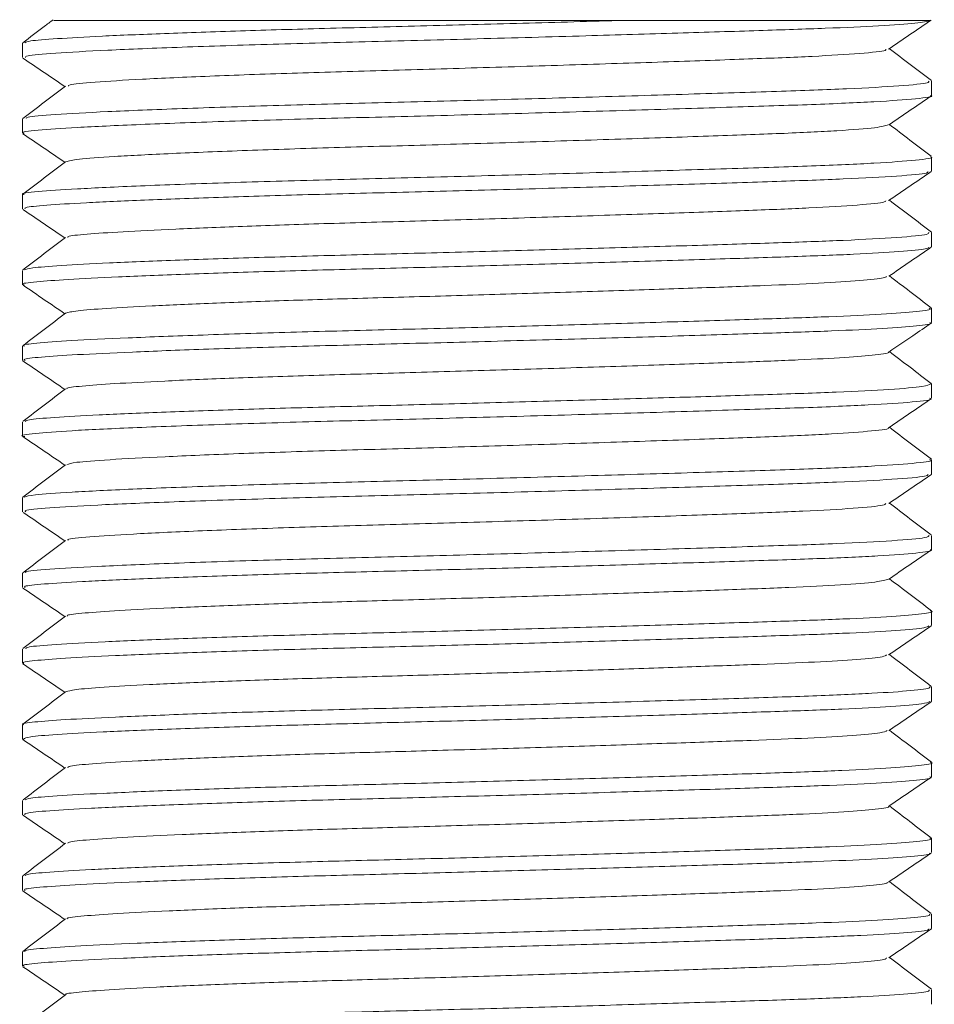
# Model space of a CAD drawing. Header units: millimetres. Extents: x 0 to 210, y 0 to 297.
# Tile 9 of 14: x 67.49 to 73.52, y 166.1 to 172.6. Entities that reach past the tile are written whole.
import ezdxf

# ---------------------------------------------------------------- set-up
doc = ezdxf.new("R2010")
doc.units = ezdxf.units.MM

msp = doc.modelspace()

# ---------------------------------------------------------------- linework, layer by layer
at = {"color": 7, "linetype": 'Continuous', "lineweight": 15}
for p, q in [((71.4784, 172.5945), (73.5019, 172.5945)), ((67.5068, 172.4437), (67.5068, 172.349)), ((73.5068, 172.099), (73.5068, 172.1936)), ((67.5068, 171.9436), (67.5068, 171.8491)), ((73.5068, 171.599), (73.5068, 171.6936)), ((67.5068, 171.4437), (67.5068, 171.349)), ((73.5068, 171.099), (73.5068, 171.1936)), ((67.5068, 170.9437), (67.5068, 170.8491)), ((73.5068, 170.599), (73.5068, 170.6936)), ((67.5068, 170.4437), (67.5068, 170.349)), ((73.5063, 170.1952), (73.4995, 170.1965)), ((73.5068, 170.099), (73.5068, 170.1937)), ((67.5068, 169.9436), (67.5068, 169.8491)), ((73.5068, 169.599), (73.5068, 169.6936)), ((67.5068, 169.4437), (67.5068, 169.349)), ((73.5068, 169.099), (73.5068, 169.1936)), ((67.5068, 168.9436), (67.5068, 168.849)), ((73.5068, 168.5991), (73.5068, 168.6937)), ((67.5068, 168.4436), (67.5068, 168.3491)), ((73.5068, 168.0991), (73.5068, 168.1936)), ((67.5068, 167.9437), (67.5068, 167.8491)), ((67.5075, 167.8475), (67.5152, 167.8458)), ((73.5068, 167.599), (73.5068, 167.6937)), ((67.5068, 167.4437), (67.5068, 167.349)), ((73.5068, 167.099), (73.5068, 167.1936)), ((67.5068, 166.9436), (67.5068, 166.849)), ((73.5068, 166.599), (73.5068, 166.6936)), ((67.5068, 166.4436), (67.5068, 166.349)), ((73.5068, 166.0991), (73.5068, 166.1936))]:
    msp.add_line(p, q, dxfattribs=at)
for points, knots in [([(67.7088, 172.599), (67.6892, 172.584), (67.6226, 172.5333), (67.556, 172.4826), (67.5092, 172.4469)], [0, 0, 0, 0, 0.2956, 1, 1, 1, 1]), ([(67.5222, 172.4468), (67.5296, 172.4508), (67.5469, 172.4602), (67.7218, 172.4735), (68.017, 172.4903), (68.4287, 172.5078), (68.9292, 172.5251), (69.504, 172.5418), (70.1375, 172.5572), (70.8166, 172.5755), (71.2565, 172.5881), (71.4784, 172.5945)], [0, 0, 0, 0, 0.081181, 0.190716, 0.302012, 0.415461, 0.528586, 0.638951, 0.75578, 0.876776, 1, 1, 1, 1]), ([(73.5019, 172.5945), (73.4762, 172.5885), (73.4247, 172.5767), (73.1775, 172.5588), (72.8255, 172.5422), (72.3736, 172.5273), (71.8368, 172.5103), (71.2053, 172.4918), (70.514, 172.4726), (69.8072, 172.4545), (69.1397, 172.4372), (68.5406, 172.4175), (68.0476, 172.3974), (67.7078, 172.3782), (67.5237, 172.3635), (67.5253, 172.3531), (67.5259, 172.349)], [0, 0, 0, 0, 0.069899, 0.139716, 0.207877, 0.274173, 0.342666, 0.412595, 0.49084, 0.566692, 0.641731, 0.719585, 0.798186, 0.875273, 0.949798, 1, 1, 1, 1]), ([(67.7123, 172.5945), (67.7122, 172.5945), (67.7122, 172.5945), (67.802, 172.5945), (67.9654, 172.5945), (68.2061, 172.5945), (68.5124, 172.5945), (68.8816, 172.5945), (69.2971, 172.5945), (69.753, 172.5945), (70.2308, 172.5945), (70.7257, 172.5945), (71.1447, 172.5945), (71.3922, 172.5945), (71.4784, 172.5945)], [0, 0, 0, 0, 0.056101, 0.141479, 0.229215, 0.316787, 0.406829, 0.495572, 0.586887, 0.675637, 0.766882, 0.857322, 0.950285, 1, 1, 1, 1]), ([(73.2233, 172.4043), (73.2701, 172.4362), (73.3639, 172.5001), (73.4577, 172.5641), (73.5046, 172.596)], [0, 0, 0, 0, 0.499984, 1, 1, 1, 1]), ([(73.2046, 172.4041), (73.2054, 172.4015), (73.2084, 172.3924), (73.0492, 172.3761), (72.744, 172.3567), (72.31, 172.3397), (71.7776, 172.3211), (71.1636, 172.3011), (70.5134, 172.2812), (69.8728, 172.2631), (69.2678, 172.2458), (68.7249, 172.2261), (68.2777, 172.206), (67.9713, 172.1867), (67.8099, 172.1731), (67.8092, 172.1637), (67.809, 172.1606)], [0, 0, 0, 0, 0.031665, 0.110931, 0.189062, 0.26434, 0.341348, 0.420414, 0.499286, 0.575746, 0.651385, 0.729864, 0.809095, 0.8868, 0.961921, 1, 1, 1, 1]), ([(73.5052, 172.1964), (73.4583, 172.2321), (73.3659, 172.3025), (73.2735, 172.3728), (73.228, 172.4075)], [0, 0, 0, 0, 0.507455, 1, 1, 1, 1]), ([(67.5093, 172.3458), (67.5562, 172.3138), (67.6483, 172.2511), (67.7404, 172.1883), (67.7856, 172.1575)], [0, 0, 0, 0, 0.509134, 1, 1, 1, 1]), ([(67.7899, 172.1608), (67.7431, 172.1251), (67.6493, 172.0536), (67.5555, 171.9822), (67.5087, 171.9465)], [0, 0, 0, 0, 0.499991, 1, 1, 1, 1]), ([(67.5298, 171.9464), (67.53, 171.9496), (67.5305, 171.959), (67.709, 171.9727), (68.0473, 171.992), (68.5407, 172.0121), (69.1397, 172.0318), (69.8072, 172.0491), (70.514, 172.0672), (71.2315, 172.0871), (71.909, 172.1072), (72.4965, 172.1257), (72.9749, 172.1427), (73.3138, 172.1621), (73.4953, 172.1796), (73.4885, 172.1898), (73.486, 172.1936)], [0, 0, 0, 0, 0.03849, 0.112505, 0.189066, 0.26713, 0.344452, 0.418978, 0.494313, 0.572023, 0.649923, 0.725797, 0.799968, 0.876948, 0.955046, 1, 1, 1, 1]), ([(73.4988, 172.099), (73.5014, 172.0984), (73.5286, 172.0914), (73.4177, 172.077), (73.1575, 172.0571), (72.7365, 172.0388), (72.1996, 172.0217), (71.5607, 172.002), (70.8546, 171.9819), (70.1386, 171.9626), (69.4493, 171.9458), (68.8135, 171.9269), (68.2656, 171.9069), (67.8449, 171.887), (67.5944, 171.8692), (67.4866, 171.8571), (67.5134, 171.8499), (67.5165, 171.8491)], [0, 0, 0, 0, 0.0081272, 0.0850984, 0.1620176, 0.2367118, 0.3102563, 0.3866014, 0.4638144, 0.539673, 0.6128916, 0.6882537, 0.7653783, 0.842058, 0.9161594, 0.990209, 1, 1, 1, 1]), ([(73.2238, 171.9047), (73.2707, 171.9366), (73.3645, 172.0006), (73.4583, 172.0645), (73.5052, 172.0964)], [0, 0, 0, 0, 0.499987, 1, 1, 1, 1]), ([(73.2204, 171.9047), (73.2002, 171.8984), (73.1587, 171.8854), (72.9045, 171.8657), (72.5287, 171.8474), (72.0406, 171.8303), (71.462, 171.8106), (70.822, 171.7906), (70.1732, 171.7712), (69.5483, 171.7544), (68.9725, 171.7355), (68.4744, 171.7155), (68.0989, 171.6956), (67.8536, 171.6782), (67.8125, 171.6665), (67.7923, 171.6608)], [0, 0, 0, 0, 0.075226, 0.15403, 0.230554, 0.3059, 0.384115, 0.46322, 0.540937, 0.615949, 0.693157, 0.772172, 0.85073, 0.926647, 1, 1, 1, 1]), ([(73.5043, 171.697), (73.4574, 171.7327), (73.3653, 171.8029), (73.2732, 171.8731), (73.228, 171.9075)], [0, 0, 0, 0, 0.509062, 1, 1, 1, 1]), ([(67.509, 171.8461), (67.5559, 171.8141), (67.6481, 171.7513), (67.7403, 171.6884), (67.7856, 171.6575)], [0, 0, 0, 0, 0.508485, 1, 1, 1, 1]), ([(67.5165, 171.4437), (67.5134, 171.4445), (67.4866, 171.4517), (67.5944, 171.4639), (67.8449, 171.4816), (68.2656, 171.5015), (68.8135, 171.5215), (69.4493, 171.5404), (70.1386, 171.5572), (70.8546, 171.5766), (71.5607, 171.5966), (72.1996, 171.6163), (72.7365, 171.6334), (73.1575, 171.6517), (73.4177, 171.6716), (73.5286, 171.6861), (73.5014, 171.693), (73.4988, 171.6936)], [0, 0, 0, 0, 0.009791, 0.083841, 0.157942, 0.234622, 0.311746, 0.387108, 0.460327, 0.536186, 0.613399, 0.689744, 0.763288, 0.837982, 0.914902, 0.991873, 1, 1, 1, 1]), ([(67.79, 171.6609), (67.7431, 171.6251), (67.6494, 171.5537), (67.5556, 171.4823), (67.5087, 171.4466)], [0, 0, 0, 0, 0.499989, 1, 1, 1, 1]), ([(73.4829, 171.5956), (73.4829, 171.5926), (73.4829, 171.5831), (73.298, 171.5665), (72.9593, 171.5474), (72.4975, 171.5312), (71.9492, 171.5138), (71.318, 171.495), (70.6448, 171.4762), (69.9761, 171.4586), (69.3496, 171.4431), (68.7829, 171.4258), (68.2963, 171.408), (67.9103, 171.3903), (67.6513, 171.3739), (67.516, 171.3612), (67.5211, 171.3523), (67.523, 171.349)], [0, 0, 0, 0, 0.03584, 0.114067, 0.191057, 0.260895, 0.332324, 0.405675, 0.479105, 0.550763, 0.620516, 0.688561, 0.757918, 0.827016, 0.894319, 0.960104, 1, 1, 1, 1]), ([(73.2229, 171.4041), (73.2698, 171.436), (73.3636, 171.4999), (73.4574, 171.5638), (73.5043, 171.5958)], [0, 0, 0, 0, 0.499986, 1, 1, 1, 1]), ([(73.2037, 171.4039), (73.2036, 171.401), (73.2034, 171.3916), (73.0363, 171.3751), (72.7296, 171.356), (72.311, 171.3398), (71.814, 171.3224), (71.242, 171.3036), (70.6319, 171.2848), (70.0258, 171.2672), (69.4581, 171.2517), (68.9444, 171.2344), (68.5035, 171.2166), (68.1532, 171.1989), (67.9203, 171.1825), (67.8023, 171.1709), (67.8042, 171.1632), (67.8048, 171.1611)], [0, 0, 0, 0, 0.03517, 0.114617, 0.192806, 0.263731, 0.336273, 0.410767, 0.485342, 0.558116, 0.628955, 0.698061, 0.768498, 0.838673, 0.907024, 0.973834, 1, 1, 1, 1]), ([(73.5052, 171.1963), (73.4583, 171.2321), (73.3659, 171.3024), (73.2735, 171.3728), (73.228, 171.4075)], [0, 0, 0, 0, 0.507366, 1, 1, 1, 1]), ([(67.5086, 171.3464), (67.5555, 171.3144), (67.6478, 171.2515), (67.7402, 171.1885), (67.7857, 171.1575)], [0, 0, 0, 0, 0.507622, 1, 1, 1, 1]), ([(67.5184, 170.9469), (67.5303, 170.9514), (67.5564, 170.9613), (67.7497, 170.9753), (68.0638, 170.9925), (68.4973, 171.0103), (69.0183, 171.0279), (69.5957, 171.0441), (70.2098, 171.0591), (70.8408, 171.0762), (71.4625, 171.0938), (72.035, 171.1111), (72.5324, 171.127), (72.9667, 171.1425), (73.2995, 171.1611), (73.4908, 171.1789), (73.488, 171.1895), (73.487, 171.1936)], [0, 0, 0, 0, 0.055651, 0.121515, 0.189748, 0.259125, 0.32807, 0.395064, 0.460969, 0.529251, 0.597402, 0.665123, 0.730975, 0.795641, 0.872599, 0.950793, 1, 1, 1, 1]), ([(67.7905, 171.1612), (67.7437, 171.1255), (67.6499, 171.0541), (67.5562, 170.9827), (67.5093, 170.9469)], [0, 0, 0, 0, 0.49999, 1, 1, 1, 1]), ([(73.4886, 171.096), (73.4852, 171.0925), (73.4764, 171.0832), (73.3092, 171.0675), (73.0151, 171.0502), (72.6109, 171.0349), (72.1179, 171.0191), (71.5449, 171.0016), (70.9194, 170.9838), (70.2834, 170.9664), (69.6659, 170.9512), (69.0871, 170.9354), (68.5635, 170.9182), (68.1247, 170.9006), (67.7913, 170.8836), (67.5834, 170.868), (67.4897, 170.8568), (67.5132, 170.8499), (67.5162, 170.8491)], [0, 0, 0, 0, 0.041777, 0.111114, 0.179569, 0.245697, 0.312224, 0.3809, 0.450234, 0.518646, 0.584711, 0.651311, 0.718791, 0.786894, 0.854122, 0.919097, 0.989666, 1, 1, 1, 1]), ([(73.2234, 170.9044), (73.2703, 170.9363), (73.3641, 171.0003), (73.4579, 171.0642), (73.5048, 171.0961)], [0, 0, 0, 0, 0.499984, 1, 1, 1, 1]), ([(73.2086, 170.9043), (73.2055, 170.9009), (73.1974, 170.8917), (73.0465, 170.8762), (72.7801, 170.8588), (72.4138, 170.8435), (71.9669, 170.8277), (71.4477, 170.8102), (70.8808, 170.7924), (70.3043, 170.775), (69.7448, 170.7598), (69.22, 170.744), (68.7459, 170.7268), (68.347, 170.7092), (68.0492, 170.6922), (67.8456, 170.6768), (67.8094, 170.6661), (67.7907, 170.6606)], [0, 0, 0, 0, 0.041051, 0.111283, 0.180621, 0.2476, 0.314984, 0.384547, 0.454775, 0.524069, 0.590985, 0.658443, 0.726794, 0.795775, 0.86387, 0.929683, 1, 1, 1, 1]), ([(73.5046, 170.6968), (73.4577, 170.7325), (73.3655, 170.8028), (73.2733, 170.873), (73.228, 170.9075)], [0, 0, 0, 0, 0.508555, 1, 1, 1, 1]), ([(67.5094, 170.8458), (67.5563, 170.8138), (67.6484, 170.7511), (67.7405, 170.6883), (67.7856, 170.6575)], [0, 0, 0, 0, 0.509235, 1, 1, 1, 1]), ([(67.5185, 170.4437), (67.515, 170.445), (67.4965, 170.4518), (67.5904, 170.4634), (67.8108, 170.4795), (68.1855, 170.498), (68.6796, 170.5169), (69.2596, 170.5352), (69.8933, 170.5512), (70.5464, 170.5681), (71.1954, 170.5861), (71.8029, 170.6039), (72.3428, 170.6209), (72.7978, 170.6358), (73.1594, 170.6523), (73.3995, 170.6699), (73.5118, 170.684), (73.4958, 170.6917), (73.4917, 170.6936)], [0, 0, 0, 0, 0.0154809, 0.0799821, 0.1494198, 0.22133, 0.2939743, 0.3654963, 0.4344674, 0.5048355, 0.5730316, 0.6414627, 0.70858, 0.7734589, 0.8399656, 0.9081876, 0.9766038, 1, 1, 1, 1]), ([(67.7897, 170.6606), (67.7428, 170.6249), (67.6491, 170.5535), (67.5553, 170.4821), (67.5084, 170.4463)], [0, 0, 0, 0, 0.49999, 1, 1, 1, 1]), ([(73.4951, 170.599), (73.4987, 170.5977), (73.5178, 170.5909), (73.4212, 170.5777), (73.2045, 170.5603), (72.8656, 170.5438), (72.4235, 170.5289), (71.8771, 170.5116), (71.2385, 170.4927), (70.5637, 170.474), (69.8974, 170.4566), (69.2635, 170.4407), (68.6943, 170.4228), (68.2155, 170.4046), (67.851, 170.3871), (67.6168, 170.3711), (67.505, 170.3592), (67.5189, 170.3513), (67.523, 170.349)], [0, 0, 0, 0, 0.015436, 0.082551, 0.149683, 0.215374, 0.279036, 0.349834, 0.422321, 0.494662, 0.565046, 0.634007, 0.705515, 0.774024, 0.841984, 0.907908, 0.973114, 1, 1, 1, 1]), ([(73.2237, 170.4046), (73.2764, 170.4405), (73.3702, 170.5044), (73.464, 170.5683), (73.505, 170.5963)], [0, 0, 0, 0, 0.562505, 1, 1, 1, 1]), ([(73.5049, 170.1966), (73.458, 170.2323), (73.3657, 170.3026), (73.2734, 170.3729), (73.228, 170.4075)], [0, 0, 0, 0, 0.5078974, 1, 1, 1, 1]), ([(67.5088, 170.3462), (67.5557, 170.3142), (67.648, 170.2513), (67.7403, 170.1884), (67.7857, 170.1575)], [0, 0, 0, 0, 0.508101, 1, 1, 1, 1]), ([(73.2211, 170.4045), (73.2216, 170.4043), (73.2336, 170.3985), (73.1457, 170.3863), (72.9524, 170.3689), (72.6445, 170.3524), (72.244, 170.3375), (71.7487, 170.3202), (71.1699, 170.3013), (70.5583, 170.2826), (69.9545, 170.2652), (69.38, 170.2493), (68.8641, 170.2314), (68.4304, 170.2132), (68.0993, 170.1957), (67.8896, 170.1797), (67.7905, 170.1689), (67.7986, 170.1623), (67.8, 170.1612)], [0, 0, 0, 0, 0.003122, 0.072077, 0.14105, 0.208542, 0.273949, 0.346688, 0.421162, 0.495487, 0.567801, 0.638651, 0.71212, 0.782508, 0.852331, 0.920063, 0.987055, 1, 1, 1, 1]), ([(67.7907, 170.1613), (67.7438, 170.1256), (67.65, 170.0542), (67.5563, 169.9827), (67.5094, 169.947)], [0, 0, 0, 0, 0.499989, 1, 1, 1, 1]), ([(67.5246, 169.9469), (67.5292, 169.9504), (67.541, 169.9594), (67.7048, 169.9723), (67.9946, 169.9892), (68.4083, 170.007), (68.9153, 170.0247), (69.4839, 170.0412), (70.0886, 170.056), (70.713, 170.0727), (71.3355, 170.0902), (71.9207, 170.1075), (72.4484, 170.1243), (72.9004, 170.1397), (73.2481, 170.1577), (73.4693, 170.1761), (73.4909, 170.188), (73.5012, 170.1937)], [0, 0, 0, 0, 0.04301, 0.108708, 0.176575, 0.245871, 0.315034, 0.382516, 0.448226, 0.514923, 0.582989, 0.65094, 0.717308, 0.787026, 0.859142, 0.93269, 1, 1, 1, 1]), ([(73.4927, 170.099), (73.497, 170.0976), (73.5219, 170.09), (73.3978, 170.0748), (73.1187, 170.055), (72.6843, 170.0371), (72.1356, 170.0197), (71.4871, 169.9999), (70.7773, 169.9798), (70.0628, 169.9607), (69.378, 169.944), (68.7496, 169.9248), (68.2138, 169.9047), (67.8095, 169.885), (67.5747, 169.8676), (67.4797, 169.8548), (67.5158, 169.8473), (67.5212, 169.8461)], [0, 0, 0, 0, 0.016127, 0.092316, 0.168216, 0.241702, 0.314682, 0.390348, 0.466636, 0.541356, 0.613703, 0.688487, 0.764786, 0.840409, 0.913319, 0.986886, 1, 1, 1, 1]), ([(73.2229, 169.904), (73.2698, 169.936), (73.3636, 169.9999), (73.4574, 170.0638), (73.5043, 170.0958)], [0, 0, 0, 0, 0.499985, 1, 1, 1, 1]), ([(73.2211, 169.904), (73.2215, 169.9039), (73.237, 169.8974), (73.1237, 169.8834), (72.8748, 169.8636), (72.4801, 169.8457), (71.983, 169.8283), (71.3953, 169.8085), (70.7519, 169.7884), (70.1044, 169.7693), (69.4836, 169.7526), (68.9146, 169.7334), (68.4273, 169.7133), (68.0671, 169.6935), (67.8422, 169.6771), (67.8122, 169.6658), (67.7982, 169.6605)], [0, 0, 0, 0, 0.001862, 0.08099, 0.159819, 0.236139, 0.311934, 0.390518, 0.46975, 0.547352, 0.62249, 0.700158, 0.7794, 0.857941, 0.933663, 1, 1, 1, 1]), ([(73.505, 169.6965), (73.4581, 169.7322), (73.3658, 169.8025), (73.2735, 169.8729), (73.228, 169.9075)], [0, 0, 0, 0, 0.507774, 1, 1, 1, 1]), ([(67.5088, 169.8462), (67.5557, 169.8142), (67.648, 169.7514), (67.7402, 169.6885), (67.7856, 169.6575)], [0, 0, 0, 0, 0.5080492, 1, 1, 1, 1]), ([(67.5171, 169.4463), (67.5327, 169.4516), (67.566, 169.463), (67.8148, 169.4795), (68.2123, 169.4993), (68.75, 169.5194), (69.3779, 169.5386), (70.0628, 169.5553), (70.7773, 169.5744), (71.4871, 169.5945), (72.1356, 169.6143), (72.6843, 169.6317), (73.1187, 169.6496), (73.3978, 169.6695), (73.5219, 169.6846), (73.497, 169.6923), (73.4927, 169.6936)], [0, 0, 0, 0, 0.066191, 0.140737, 0.218057, 0.296067, 0.372528, 0.446499, 0.522896, 0.600895, 0.678258, 0.752876, 0.82801, 0.905613, 0.983511, 1, 1, 1, 1]), ([(67.7898, 169.6606), (67.7429, 169.6249), (67.6491, 169.5535), (67.5554, 169.4821), (67.5085, 169.4464)], [0, 0, 0, 0, 0.499991, 1, 1, 1, 1]), ([(73.4841, 169.5961), (73.4813, 169.5922), (73.4735, 169.5818), (73.2683, 169.5643), (72.9063, 169.5451), (72.4088, 169.5284), (71.8051, 169.5093), (71.1171, 169.4893), (70.399, 169.4694), (69.6967, 169.4519), (69.038, 169.4341), (68.453, 169.4142), (67.9813, 169.3942), (67.668, 169.3753), (67.5113, 169.3616), (67.5239, 169.3521), (67.5281, 169.349)], [0, 0, 0, 0, 0.046019, 0.1241, 0.20071, 0.274741, 0.351093, 0.429128, 0.506609, 0.581396, 0.656456, 0.73406, 0.812043, 0.888176, 0.962256, 1, 1, 1, 1]), ([(73.2236, 169.4045), (73.2705, 169.4365), (73.3643, 169.5004), (73.4581, 169.5643), (73.505, 169.5963)], [0, 0, 0, 0, 0.499984, 1, 1, 1, 1]), ([(73.2046, 169.4044), (73.2019, 169.4006), (73.1947, 169.3903), (73.0094, 169.3729), (72.6815, 169.3537), (72.2306, 169.337), (71.6835, 169.318), (71.0599, 169.2979), (70.4091, 169.278), (69.7726, 169.2605), (69.1756, 169.2427), (68.6456, 169.2228), (68.2174, 169.2028), (67.9357, 169.1839), (67.7975, 169.1712), (67.8051, 169.163), (67.807, 169.1609)], [0, 0, 0, 0, 0.045454, 0.124695, 0.202442, 0.277572, 0.355058, 0.434252, 0.512884, 0.588781, 0.664955, 0.743713, 0.822854, 0.900117, 0.975297, 1, 1, 1, 1]), ([(73.5043, 169.197), (73.4574, 169.2327), (73.3653, 169.3029), (73.2732, 169.373), (73.228, 169.4075)], [0, 0, 0, 0, 0.508974, 1, 1, 1, 1]), ([(67.5094, 169.3458), (67.5563, 169.3138), (67.6484, 169.2511), (67.7405, 169.1883), (67.7856, 169.1575)], [0, 0, 0, 0, 0.50922, 1, 1, 1, 1]), ([(67.5279, 168.9466), (67.5257, 168.9488), (67.5169, 168.9571), (67.6697, 168.9699), (67.9808, 168.9888), (68.4531, 169.0088), (69.038, 169.0287), (69.6967, 169.0465), (70.399, 169.064), (71.1171, 169.0839), (71.8051, 169.104), (72.4089, 169.123), (72.906, 169.1397), (73.2694, 169.1589), (73.4814, 169.1774), (73.4877, 169.1888), (73.4904, 169.1936)], [0, 0, 0, 0, 0.025546, 0.099678, 0.175864, 0.253902, 0.331561, 0.406673, 0.481513, 0.559048, 0.637138, 0.713543, 0.787626, 0.86429, 0.942426, 1, 1, 1, 1]), ([(67.7903, 169.161), (67.7434, 169.1253), (67.6496, 169.0539), (67.5559, 168.9825), (67.509, 168.9467)], [0, 0, 0, 0, 0.499988, 1, 1, 1, 1]), ([(73.4969, 169.099), (73.5, 169.0981), (73.5233, 169.0912), (73.4197, 169.0773), (73.1799, 169.0586), (72.7978, 169.0411), (72.3206, 169.0256), (71.7649, 169.0082), (71.1542, 168.9904), (70.517, 168.9727), (69.8907, 168.9565), (69.2934, 168.9415), (68.7419, 168.9244), (68.2622, 168.9066), (67.8851, 168.889), (67.6362, 168.8727), (67.5116, 168.8604), (67.5201, 168.8519), (67.523, 168.849)], [0, 0, 0, 0, 0.011371, 0.083795, 0.156206, 0.226782, 0.295651, 0.362896, 0.431357, 0.499481, 0.565759, 0.630731, 0.698026, 0.766499, 0.834593, 0.900804, 0.965813, 1, 1, 1, 1]), ([(73.2235, 168.9044), (73.2703, 168.9364), (73.3641, 169.0003), (73.4579, 169.0642), (73.5048, 169.0961)], [0, 0, 0, 0, 0.499987, 1, 1, 1, 1]), ([(67.5086, 168.8463), (67.5555, 168.8144), (67.6479, 168.7514), (67.7402, 168.6885), (67.7857, 168.6575)], [0, 0, 0, 0, 0.507841, 1, 1, 1, 1]), ([(73.2222, 168.9045), (73.2015, 168.8983), (73.1598, 168.8859), (72.9256, 168.8672), (72.5842, 168.8497), (72.1504, 168.8342), (71.6471, 168.8168), (71.0935, 168.799), (70.5161, 168.7813), (69.9484, 168.7651), (69.4071, 168.7501), (68.9073, 168.733), (68.4727, 168.7152), (68.1304, 168.6976), (67.9067, 168.6813), (67.7972, 168.67), (67.8018, 168.6626), (67.803, 168.6608)], [0, 0, 0, 0, 0.072871, 0.147184, 0.219614, 0.290291, 0.359303, 0.429563, 0.499476, 0.567494, 0.634172, 0.703235, 0.773506, 0.843389, 0.91134, 0.978055, 1, 1, 1, 1]), ([(73.5052, 168.6963), (73.4584, 168.732), (73.3659, 168.8024), (73.2735, 168.8728), (73.228, 168.9075)], [0, 0, 0, 0, 0.507333, 1, 1, 1, 1]), ([(67.7901, 168.6609), (67.7433, 168.6252), (67.6495, 168.5538), (67.5558, 168.4824), (67.5089, 168.4467)], [0, 0, 0, 0, 0.499991, 1, 1, 1, 1]), ([(67.5265, 168.4465), (67.5299, 168.4501), (67.5386, 168.4595), (67.7147, 168.4731), (68.0259, 168.4908), (68.4599, 168.509), (68.9752, 168.5266), (69.549, 168.5429), (70.1608, 168.5578), (70.7947, 168.5749), (71.4257, 168.5928), (72.0118, 168.6104), (72.5218, 168.6266), (72.9426, 168.6416), (73.2636, 168.6586), (73.4534, 168.6762), (73.5279, 168.689), (73.5003, 168.6953), (73.4963, 168.6963)], [0, 0, 0, 0, 0.043072, 0.111974, 0.183258, 0.251802, 0.320041, 0.386461, 0.451495, 0.518841, 0.587396, 0.655607, 0.721962, 0.787028, 0.854424, 0.92177, 0.988769, 1, 1, 1, 1]), ([(73.4892, 168.5957), (73.4834, 168.5918), (73.4689, 168.5821), (73.2904, 168.5662), (72.9871, 168.5489), (72.5756, 168.5337), (72.0789, 168.5179), (71.5081, 168.5006), (70.8921, 168.483), (70.2678, 168.466), (69.658, 168.451), (69.0785, 168.4352), (68.5487, 168.4176), (68.105, 168.3998), (67.7718, 168.3824), (67.575, 168.3671), (67.4904, 168.3562), (67.5117, 168.3498), (67.5141, 168.3491)], [0, 0, 0, 0, 0.045924, 0.115339, 0.18375, 0.249787, 0.316618, 0.384257, 0.45244, 0.519668, 0.584603, 0.651449, 0.720409, 0.789971, 0.858546, 0.924741, 0.991688, 1, 1, 1, 1]), ([(73.223, 168.4041), (73.2698, 168.436), (73.3636, 168.4999), (73.4574, 168.5638), (73.5043, 168.5958)], [0, 0, 0, 0, 0.499985, 1, 1, 1, 1]), ([(73.2089, 168.404), (73.2038, 168.4002), (73.1906, 168.3906), (73.0295, 168.3748), (72.7547, 168.3575), (72.3817, 168.3423), (71.9316, 168.3265), (71.4143, 168.3092), (70.856, 168.2916), (70.2902, 168.2746), (69.7376, 168.2596), (69.2123, 168.2438), (68.7324, 168.2262), (68.329, 168.2084), (68.0318, 168.191), (67.84, 168.1761), (67.8083, 168.1657), (67.7928, 168.1607)], [0, 0, 0, 0, 0.045332, 0.115673, 0.184996, 0.251912, 0.319633, 0.388174, 0.457266, 0.525391, 0.59119, 0.658927, 0.728806, 0.799296, 0.868784, 0.935862, 1, 1, 1, 1]), ([(73.5044, 168.197), (73.4575, 168.2327), (73.3653, 168.3029), (73.2732, 168.373), (73.228, 168.4075)], [0, 0, 0, 0, 0.508963, 1, 1, 1, 1]), ([(67.509, 168.346), (67.5559, 168.3141), (67.6481, 168.2512), (67.7403, 168.1884), (67.7856, 168.1575)], [0, 0, 0, 0, 0.508462, 1, 1, 1, 1]), ([(67.5141, 167.9437), (67.5117, 167.9444), (67.4904, 167.9508), (67.575, 167.9618), (67.7718, 167.9771), (68.105, 167.9944), (68.5487, 168.0122), (69.0785, 168.0298), (69.6732, 168.046), (70.3179, 168.0619), (70.9931, 168.0804), (71.6509, 168.0993), (72.2426, 168.1177), (72.7421, 168.1337), (73.13, 168.1506), (73.3854, 168.1685), (73.5073, 168.1831), (73.4943, 168.1912), (73.4905, 168.1936)], [0, 0, 0, 0, 0.008204, 0.07428, 0.139615, 0.207298, 0.275956, 0.344019, 0.409996, 0.4793, 0.551127, 0.623778, 0.695397, 0.764451, 0.83468, 0.902821, 0.971278, 1, 1, 1, 1]), ([(67.7899, 168.1607), (67.743, 168.125), (67.6492, 168.0536), (67.5555, 167.9822), (67.5086, 167.9464)], [0, 0, 0, 0, 0.499989, 1, 1, 1, 1]), ([(73.4953, 168.0963), (73.484, 168.0915), (73.4592, 168.0807), (73.2573, 168.0638), (72.9375, 168.0467), (72.5126, 168.0317), (72.0002, 168.0154), (71.4113, 167.9977), (70.7785, 167.9799), (70.1436, 167.9628), (69.5314, 167.9478), (68.9578, 167.9314), (68.4438, 167.9137), (68.0215, 167.8959), (67.7204, 167.8789), (67.5372, 167.8645), (67.5206, 167.8541), (67.5126, 167.8491)], [0, 0, 0, 0, 0.057085, 0.126444, 0.194593, 0.260394, 0.327573, 0.396602, 0.465943, 0.53402, 0.59978, 0.66705, 0.736118, 0.805441, 0.873444, 0.93917, 1, 1, 1, 1]), ([(73.2237, 167.9046), (73.2706, 167.9366), (73.3644, 168.0005), (73.4582, 168.0644), (73.5051, 168.0964)], [0, 0, 0, 0, 0.499984, 1, 1, 1, 1]), ([(73.2142, 167.9046), (73.2042, 167.8999), (73.1817, 167.8892), (72.9995, 167.8724), (72.7097, 167.8553), (72.3246, 167.8403), (71.8603, 167.824), (71.3266, 167.8063), (70.753, 167.7885), (70.1777, 167.7714), (69.6228, 167.7565), (69.1029, 167.74), (68.6371, 167.7223), (68.2541, 167.7045), (67.9825, 167.6875), (67.8247, 167.6742), (67.8096, 167.665), (67.8034, 167.6612)], [0, 0, 0, 0, 0.056807, 0.127262, 0.196489, 0.26333, 0.331571, 0.401692, 0.472131, 0.541284, 0.608083, 0.676417, 0.746578, 0.816997, 0.886076, 0.95284, 1, 1, 1, 1]), ([(73.5051, 167.6964), (73.4582, 167.7321), (73.3659, 167.8025), (73.2735, 167.8729), (73.228, 167.9075)], [0, 0, 0, 0, 0.507484, 1, 1, 1, 1]), ([(67.5093, 167.8458), (67.5562, 167.8139), (67.6483, 167.7511), (67.7404, 167.6883), (67.7857, 167.6575)], [0, 0, 0, 0, 0.509057, 1, 1, 1, 1]), ([(67.5231, 167.4469), (67.53, 167.4508), (67.5467, 167.4601), (67.7214, 167.4735), (68.0212, 167.4905), (68.4438, 167.5083), (68.9578, 167.526), (69.5314, 167.5425), (70.1436, 167.5574), (70.7785, 167.5745), (71.4114, 167.5923), (72.0001, 167.61), (72.5129, 167.6263), (72.9363, 167.6413), (73.2618, 167.6585), (73.4543, 167.6762), (73.5297, 167.6892), (73.5006, 167.6956), (73.4969, 167.6964)], [0, 0, 0, 0, 0.0470173, 0.11219, 0.1796204, 0.2483602, 0.3168467, 0.3835511, 0.4487575, 0.5162613, 0.5850196, 0.6534673, 0.7200808, 0.7853285, 0.8529038, 0.9216786, 0.9900856, 1, 1, 1, 1]), ([(67.7907, 167.6613), (67.7438, 167.6256), (67.65, 167.5542), (67.5563, 167.4827), (67.5094, 167.447)], [0, 0, 0, 0, 0.49999, 1, 1, 1, 1]), ([(73.496, 167.599), (73.4993, 167.5979), (73.5193, 167.5911), (73.4222, 167.5777), (73.2008, 167.56), (72.852, 167.5432), (72.4083, 167.5284), (71.8778, 167.5116), (71.2759, 167.4938), (70.6391, 167.4761), (70.0077, 167.4594), (69.4025, 167.4445), (68.8398, 167.4276), (68.3431, 167.4098), (67.9445, 167.3921), (67.6717, 167.3754), (67.5222, 167.3623), (67.5215, 167.3529), (67.5212, 167.349)], [0, 0, 0, 0, 0.0138352, 0.0822868, 0.1507619, 0.2177143, 0.2826677, 0.3496348, 0.4181149, 0.4865612, 0.5534313, 0.6183891, 0.6854365, 0.753943, 0.8223583, 0.8891443, 0.9541143, 1, 1, 1, 1]), ([(73.2233, 167.4043), (73.2701, 167.4362), (73.3639, 167.5001), (73.4577, 167.564), (73.5046, 167.596)], [0, 0, 0, 0, 0.4999871, 1, 1, 1, 1]), ([(73.223, 167.4042), (73.2231, 167.4042), (73.2351, 167.3986), (73.1462, 167.3863), (72.9491, 167.3687), (72.6321, 167.3519), (72.2302, 167.337), (71.7493, 167.3202), (71.2038, 167.3024), (70.6267, 167.2847), (70.0545, 167.268), (69.506, 167.2531), (68.9959, 167.2362), (68.5459, 167.2184), (68.1843, 167.2007), (67.9383, 167.184), (67.8076, 167.1718), (67.8055, 167.1634), (67.8048, 167.1605)], [0, 0, 0, 0, 0.000218, 0.070431, 0.140667, 0.209342, 0.275965, 0.344654, 0.414896, 0.485102, 0.553692, 0.62032, 0.689092, 0.75936, 0.829536, 0.898039, 0.964679, 1, 1, 1, 1]), ([(73.5048, 167.1967), (73.4579, 167.2324), (73.3656, 167.3027), (73.2734, 167.3729), (73.228, 167.4075)], [0, 0, 0, 0, 0.508222, 1, 1, 1, 1]), ([(67.5085, 167.3464), (67.5554, 167.3144), (67.6478, 167.2515), (67.7402, 167.1885), (67.7857, 167.1575)], [0, 0, 0, 0, 0.507591, 1, 1, 1, 1]), ([(67.7897, 167.1606), (67.7428, 167.1249), (67.6491, 167.0535), (67.5553, 166.982), (67.5084, 166.9463)], [0, 0, 0, 0, 0.49999, 1, 1, 1, 1]), ([(67.525, 166.9462), (67.5258, 166.9492), (67.528, 166.9577), (67.6727, 166.97), (67.9442, 166.9867), (68.3431, 167.0044), (68.8397, 167.0222), (69.4025, 167.0391), (70.0077, 167.054), (70.6391, 167.0707), (71.2759, 167.0884), (71.8778, 167.1062), (72.4083, 167.123), (72.852, 167.1379), (73.2008, 167.1546), (73.4222, 167.1724), (73.5193, 167.1857), (73.4993, 167.1925), (73.496, 167.1936)], [0, 0, 0, 0, 0.035823, 0.101478, 0.168968, 0.238105, 0.307334, 0.375089, 0.440732, 0.508307, 0.577475, 0.646678, 0.714351, 0.779989, 0.847648, 0.916845, 0.986019, 1, 1, 1, 1]), ([(73.4923, 167.0958), (73.494, 167.0944), (73.5028, 167.0874), (73.3833, 167.0738), (73.1344, 167.0562), (72.7631, 167.0399), (72.2997, 167.0249), (71.7518, 167.0078), (71.1387, 166.9899), (70.5001, 166.9723), (69.873, 166.9561), (69.2756, 166.941), (68.7247, 166.9238), (68.2471, 166.9059), (67.8733, 166.8883), (67.6292, 166.8721), (67.5088, 166.8599), (67.52, 166.8517), (67.5236, 166.849)], [0, 0, 0, 0, 0.016082, 0.085563, 0.15472, 0.222013, 0.287952, 0.356248, 0.425745, 0.49486, 0.562059, 0.628049, 0.696414, 0.765926, 0.834997, 0.902101, 0.968149, 1, 1, 1, 1]), ([(73.2231, 166.9041), (73.2699, 166.9361), (73.3637, 167), (73.4575, 167.0639), (73.5044, 167.0959)], [0, 0, 0, 0, 0.499984, 1, 1, 1, 1]), ([(73.2128, 166.904), (73.2141, 166.9028), (73.2217, 166.8959), (73.1135, 166.8825), (72.8882, 166.8649), (72.5517, 166.8485), (72.1317, 166.8335), (71.6352, 166.8164), (71.0795, 166.7985), (70.5008, 166.7809), (69.9324, 166.7647), (69.391, 166.7496), (68.8917, 166.7324), (68.459, 166.7145), (68.1196, 166.6969), (67.9005, 166.6807), (67.7946, 166.6696), (67.8009, 166.6626), (67.8023, 166.6611)], [0, 0, 0, 0, 0.014945, 0.08552, 0.155765, 0.224118, 0.291094, 0.360464, 0.431056, 0.501259, 0.569516, 0.636544, 0.705986, 0.776592, 0.846751, 0.914911, 0.981998, 1, 1, 1, 1]), ([(73.5046, 166.6968), (73.4578, 166.7325), (73.3655, 166.8027), (73.2733, 166.873), (73.228, 166.9075)], [0, 0, 0, 0, 0.508396, 1, 1, 1, 1]), ([(67.5092, 166.8459), (67.5561, 166.814), (67.6482, 166.7512), (67.7404, 166.6884), (67.7857, 166.6575)], [0, 0, 0, 0, 0.508767, 1, 1, 1, 1]), ([(67.7905, 166.6612), (67.7437, 166.6255), (67.6499, 166.5541), (67.5561, 166.4826), (67.5092, 166.4469)], [0, 0, 0, 0, 0.499988, 1, 1, 1, 1]), ([(67.5227, 166.4468), (67.5211, 166.4484), (67.5138, 166.4556), (67.6309, 166.4667), (67.8729, 166.4829), (68.2473, 166.5005), (68.7247, 166.5184), (69.2756, 166.5356), (69.873, 166.5507), (70.5001, 166.5669), (71.1387, 166.5845), (71.7518, 166.6024), (72.2997, 166.6195), (72.7632, 166.6345), (73.1339, 166.6509), (73.3852, 166.6685), (73.5074, 166.6831), (73.4943, 166.6912), (73.4904, 166.6936)], [0, 0, 0, 0, 0.01892, 0.084966, 0.152068, 0.221138, 0.290647, 0.359011, 0.424998, 0.492196, 0.561309, 0.630805, 0.699098, 0.765035, 0.832327, 0.901482, 0.970961, 1, 1, 1, 1]), ([(73.4882, 166.5963), (73.4882, 166.5935), (73.488, 166.585), (73.3402, 166.57), (73.0622, 166.5525), (72.67, 166.5367), (72.1872, 166.5213), (71.6227, 166.5039), (71.0004, 166.486), (70.362, 166.4685), (69.74, 166.4529), (69.1512, 166.4374), (68.6132, 166.4199), (68.1563, 166.4021), (67.808, 166.3846), (67.5932, 166.369), (67.4969, 166.3576), (67.5157, 166.3505), (67.5196, 166.349)], [0, 0, 0, 0, 0.033293, 0.102688, 0.171414, 0.237972, 0.304186, 0.372723, 0.442121, 0.510793, 0.577248, 0.643558, 0.712153, 0.781553, 0.850169, 0.916519, 0.982933, 1, 1, 1, 1]), ([(73.2238, 166.4047), (73.2707, 166.4367), (73.3645, 166.5006), (73.4583, 166.5645), (73.5052, 166.5964)], [0, 0, 0, 0, 0.499985, 1, 1, 1, 1]), ([(73.2085, 166.4046), (73.2084, 166.4019), (73.2081, 166.3935), (73.0746, 166.3786), (72.8228, 166.3611), (72.4673, 166.3453), (72.0298, 166.3299), (71.5182, 166.3125), (70.9541, 166.2946), (70.3756, 166.2771), (69.8119, 166.2615), (69.2782, 166.246), (68.7906, 166.2285), (68.3768, 166.2107), (68.0603, 166.1932), (67.8683, 166.1776), (67.7811, 166.1672), (67.7932, 166.1611), (67.794, 166.1607)], [0, 0, 0, 0, 0.032495, 0.102831, 0.17249, 0.239951, 0.307063, 0.37653, 0.44687, 0.516474, 0.58383, 0.65104, 0.720566, 0.790908, 0.860456, 0.927705, 0.99502, 1, 1, 1, 1]), ([(73.5052, 166.1964), (73.4583, 166.2321), (73.3659, 166.3025), (73.2735, 166.3729), (73.228, 166.4075)], [0, 0, 0, 0, 0.507481, 1, 1, 1, 1]), ([(67.5092, 166.3459), (67.5561, 166.314), (67.6482, 166.2512), (67.7404, 166.1884), (67.7856, 166.1575)], [0, 0, 0, 0, 0.508899, 1, 1, 1, 1]), ([(67.5196, 165.9436), (67.5157, 165.9451), (67.4969, 165.9522), (67.5932, 165.9636), (67.808, 165.9792), (68.1563, 165.9967), (68.6132, 166.0145), (69.1512, 166.032), (69.74, 166.0475), (70.362, 166.0632), (71.0004, 166.0806), (71.6227, 166.0985), (72.1872, 166.1159), (72.67, 166.1314), (73.062, 166.1471), (73.3413, 166.1646), (73.4938, 166.1805), (73.492, 166.1899), (73.4913, 166.1936)], [0, 0, 0, 0, 0.016885, 0.082594, 0.148238, 0.216125, 0.284786, 0.352652, 0.418257, 0.484005, 0.551947, 0.620608, 0.688415, 0.753925, 0.819776, 0.887771, 0.956428, 1, 1, 1, 1]), ([(67.7899, 166.1607), (67.743, 166.125), (67.6492, 166.0536), (67.5555, 165.9822), (67.5086, 165.9465)], [0, 0, 0, 0, 0.499991, 1, 1, 1, 1])]:
    msp.add_open_spline(points, degree=3, knots=knots, dxfattribs=at)

doc.saveas('drawing.dxf')
